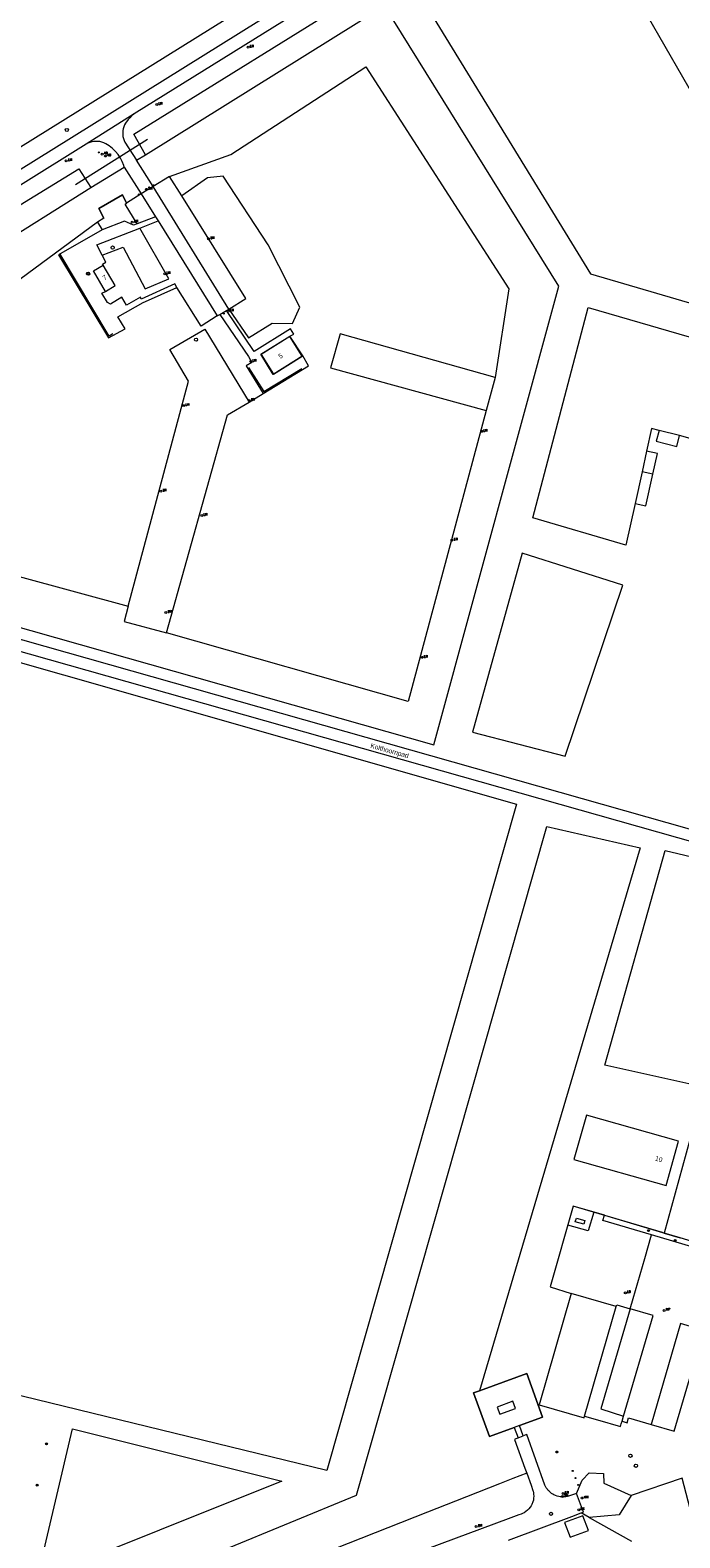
# Model space of a CAD drawing. Header units: metres. Extents: x 138165 to 154469, y 480134 to 494189.
# Tile 196 of 256: x 146788 to 146957, y 485099 to 485492. Entities that reach past the tile are written whole.
import ezdxf

# ---------------------------------------------------------------- set-up
doc = ezdxf.new("R2010")
doc.units = ezdxf.units.M
doc.header["$LTSCALE"] = 0.001
doc.header["$MEASUREMENT"] = 0
for name, color, linetype, lineweight in [('Level 5', 7, 'Continuous', 0), ('TOP-L-duiker', 7, 'Continuous', 0), ('TOP-L-terrein schutting raster hek leuning', 7, 'Continuous', 0), ('TOP-L-topo objecten punt', 7, 'Continuous', 0), ('TOP-L-topo objecten vlak', 7, 'Continuous', 0), ('TOP-T-topo huisnummering naamgeving', 7, 'Continuous', 0)]:
    doc.layers.add(name, color=color, linetype=linetype, lineweight=lineweight)
doc.styles.add('Style-INTL_ISO', font='INTL_ISO.shx')
doc.styles.add('Style-STANDARD', font='STANDARD.shx')

# ---------------------------------------------------------------- blocks, each defined once
blk = doc.blocks.new('24')
at = {"layer": 'TOP-L-topo objecten punt', "color": 7, "linetype": 'Continuous', "lineweight": 0}
for radius in [0.025, 0.0182, 0.0115, 0.005]:
    blk.add_circle((0, 0), radius, dxfattribs=at)
blk = doc.blocks.new('131')
at = {"layer": 'TOP-L-topo objecten punt', "color": 7, "linetype": 'Continuous', "lineweight": 0}
blk.add_circle((0, 0), 0.025, dxfattribs=at)
at = {"layer": 'TOP-L-topo objecten punt', "color": 7, "linetype": 'Continuous', "lineweight": 0, "style": 'Style-STANDARD'}
blk.add_text('SM', height=0.06, dxfattribs=at).set_placement((0.0483, 0))
blk = doc.blocks.new('*U13')
at = {"layer": 'Level 5', "color": 7, "linetype": 'Continuous', "lineweight": 0}
blk.add_circle((0, 0), 0.0415, dxfattribs=at)
blk = doc.blocks.new('150')
at = {"layer": 'Level 5', "color": 7, "linetype": 'Continuous', "lineweight": 0}
blk.add_blockref('*U13', (0, 0), dxfattribs=at)
blk = doc.blocks.new('121')
at = {"layer": 'TOP-L-topo objecten punt', "color": 7, "linetype": 'Continuous', "lineweight": 0}
blk.add_circle((0, 0), 0.025, dxfattribs=at)
at = {"layer": 'TOP-L-topo objecten punt', "color": 7, "linetype": 'Continuous', "lineweight": 0, "style": 'Style-STANDARD'}
blk.add_text('LD', height=0.06, dxfattribs=at).set_placement((0.0483, 0))
blk = doc.blocks.new('73')
at = {"layer": 'TOP-L-topo objecten punt', "color": 7, "linetype": 'Continuous', "lineweight": 0}
blk.add_circle((0, 0), 0.025, dxfattribs=at)
at = {"layer": 'TOP-L-topo objecten punt', "color": 7, "linetype": 'Continuous', "lineweight": 0, "style": 'Style-STANDARD'}
blk.add_text('WP', height=0.06, dxfattribs=at).set_placement((0.0483, 0))
blk = doc.blocks.new('72')
at = {"layer": 'TOP-L-topo objecten punt', "color": 7, "linetype": 'Continuous', "lineweight": 0}
blk.add_circle((0, 0), 0.025, dxfattribs=at)
at = {"layer": 'TOP-L-topo objecten punt', "color": 7, "linetype": 'Continuous', "lineweight": 0, "style": 'Style-STANDARD'}
blk.add_text('BK', height=0.06, dxfattribs=at).set_placement((0.0483, 0))
blk = doc.blocks.new('10')
at = {"layer": 'TOP-L-topo objecten punt', "linetype": 'Continuous', "lineweight": 0}
blk.add_circle((0, 0), 0.0125, dxfattribs=at)
blk = doc.blocks.new('16')
at = {"layer": 'TOP-L-topo objecten punt', "color": 7, "linetype": 'Continuous', "lineweight": 0}
blk.add_circle((0, 0), 0.025, dxfattribs=at)
at = {"layer": 'TOP-L-topo objecten punt', "color": 7, "linetype": 'Continuous', "lineweight": 0, "style": 'Style-STANDARD'}
blk.add_text('LM', height=0.06, dxfattribs=at).set_placement((0.0483, 0))
blk = doc.blocks.new('302')
at = {"layer": 'TOP-L-topo objecten punt', "color": 7, "linetype": 'Continuous', "lineweight": 0}
blk.add_circle((0, 0), 0.025, dxfattribs=at)
at = {"layer": 'TOP-L-topo objecten punt', "color": 7, "linetype": 'Continuous', "lineweight": 0, "style": 'Style-STANDARD'}
blk.add_text('WH', height=0.06, dxfattribs=at).set_placement((0.0483, 0))
blk = doc.blocks.new('11')
at = {"layer": 'TOP-L-topo objecten punt', "color": 7, "linetype": 'Continuous', "lineweight": 0}
blk.add_circle((0, 0), 0.025, dxfattribs=at)
at = {"layer": 'TOP-L-topo objecten punt', "color": 7, "linetype": 'Continuous', "lineweight": 0, "style": 'Style-STANDARD'}
blk.add_text('AB', height=0.06, dxfattribs=at).set_placement((0.0483, 0))
blk = doc.blocks.new('27')
at = {"layer": 'TOP-L-topo objecten punt', "color": 7, "linetype": 'Continuous', "lineweight": 0}
for radius in [0.0415, 0.025]:
    blk.add_circle((0, 0), radius, dxfattribs=at)

msp = doc.modelspace()

# ---------------------------------------------------------------- linework, layer by layer
at = {"layer": 'TOP-L-duiker', "flags": 128}
msp.add_lwpolyline([(146818.22, 485463.93), (146799.39, 485452.04)], dxfattribs=at)
at = {"layer": 'TOP-L-terrein schutting raster hek leuning', "flags": 128}
for points in [[(146806.79, 485443.42), (146805.5, 485445.91), (146811.62, 485449.45), (146812.67, 485447.26)], [(146809.18, 485413.22), (146808.18, 485412.58), (146795.44, 485434.03)], [(146844.56, 485404.48), (146848.57, 485398.16), (146858.48, 485404.22)], [(146994.49, 485166.7), (146991.34, 485167.49), (146975.64, 485172.06), (146975.16, 485172.2), (146970.93, 485173.42), (146962.3, 485175.93), (146961.19, 485176.26), (146961.13, 485176.27), (146957.17, 485177.45), (146953, 485178.69), (146952.52, 485178.83), (146929.2, 485185.76), (146923.25, 485164.66), (146928.68, 485162.97)], [(146934.62, 485184.15), (146933.17, 485179.26), (146927.8, 485180.78)], [(146913.87, 485128.02), (146907.39, 485125.63), (146903.25, 485137.02), (146904.77, 485137.57), (146914.55, 485141.14), (146917.14, 485142.08), (146921.27, 485130.73), (146915.19, 485128.5)], [(146930.09, 485110.77), (146931.54, 485114.24), (146933.37, 485116.18), (146937.11, 485116.03), (146937.2, 485113.45), (146944.37, 485110.24), (146941.27, 485105.21), (146933.39, 485104.55)]]:
    msp.add_lwpolyline(points, dxfattribs=at)
at = {"layer": 'TOP-L-topo objecten vlak', "flags": 128}
for points in [[(146894.29, 485576.61), (146894.42, 485576.58), (146915.3, 485543), (146746.5, 485437.96)], [(146740.66, 485427.22), (146750.07, 485434.43), (146919.83, 485540.15)], [(146920.9, 485536.61), (146814.73, 485470.55)], [(147028.53, 485450.21), (147026.12, 485453.16), (147024.94, 485454.48), (146962.43, 485472.17), (146939.38, 485512.24)], [(146817.67, 485459.9), (146814.6, 485465.3), (146876.62, 485503.84)], [(146887.78, 485503.96), (146933.73, 485428.84), (147043.62, 485396.68), (147056.99, 485440.83), (147031.06, 485448.39), (147028.53, 485450.21)], [(146738.6, 485349.74), (146892.87, 485306), (146925.46, 485425.69), (146880.02, 485498.8)], [(146817.67, 485459.9), (146880.02, 485498.8)], [(146823.96, 485454.27), (146839.9, 485459.99), (146875.1, 485482.84), (146912.44, 485424.99), (146908.87, 485401.82)], [(146814.73, 485470.55), (146802.14, 485462.66)], [(146814.73, 485470.55), (146814.56, 485470.44), (146814.03, 485470.04), (146813.55, 485469.59), (146813.12, 485469.09), (146812.46, 485468.15), (146812.21, 485467.7), (146812.01, 485467.22), (146811.86, 485466.72), (146811.76, 485466.21), (146811.71, 485465.69), (146811.72, 485465.17), (146811.78, 485464.65), (146811.9, 485464.15), (146812.07, 485463.65), (146812.29, 485463.18), (146815.28, 485458.54)], [(146812.13, 485456.66), (146811.99, 485457.12), (146811.6, 485458.12), (146811.1, 485459.07), (146810.51, 485459.96), (146809.82, 485460.79), (146809.06, 485461.54), (146808.22, 485462.21), (146807.31, 485462.79), (146806.8, 485463.03), (146806.3, 485463.21), (146805.77, 485463.34), (146805.24, 485463.41), (146804.7, 485463.42), (146804.16, 485463.38), (146803.63, 485463.28), (146803.11, 485463.12), (146802.61, 485462.92), (146802.14, 485462.66)], [(146802.14, 485462.66), (146750.7, 485430.61), (146748.86, 485429.24), (146746.93, 485427.47), (146745.2, 485425.52)], [(146815.28, 485458.54), (146817.67, 485459.9)], [(146732.66, 485351.25), (146743.89, 485418.28), (146744.33, 485420.62), (146744.49, 485421.1), (146744.71, 485421.57), (146744.98, 485422.01), (146745.29, 485422.42), (146745.64, 485422.8), (146746.02, 485423.14), (146746.45, 485423.43), (146746.57, 485423.51), (146747, 485423.79), (146747.47, 485424.02), (146747.72, 485424.12), (146800.23, 485456.22), (146803.41, 485451.41)], [(146803.41, 485451.41), (146812.13, 485456.66)], [(146812.13, 485456.66), (146816.56, 485449.69)], [(146819.65, 485451.61), (146815.28, 485458.54)], [(146819.65, 485451.61), (146816.56, 485449.69)], [(146823.96, 485454.27), (146819.65, 485451.61)], [(146839.42, 485419.66), (146819.65, 485451.61)], [(146827.11, 485449.21), (146823.96, 485454.27)], [(146839.42, 485419.66), (146844.56, 485412.16), (146850.7, 485416.02), (146856.01, 485415.91), (146857.93, 485420.18), (146849.64, 485436.42), (146837.94, 485454.32), (146833.84, 485453.92), (146827.11, 485449.21)], [(146738.6, 485349.74), (146750.24, 485417.97), (146803.41, 485451.41)], [(146812.67, 485447.26), (146811.62, 485449.45), (146805.5, 485445.91), (146806.79, 485443.42), (146805.14, 485442.34)], [(146816.56, 485449.69), (146812.67, 485447.26)], [(146816.56, 485449.69), (146820.29, 485443.71)], [(146839.42, 485419.66), (146843.8, 485422.45), (146827.11, 485449.21)], [(146815.53, 485441.89), (146812.32, 485447.04), (146812.67, 485447.26)], [(146805.14, 485442.34), (146775.83, 485420.75), (146763.61, 485406.78), (146756.63, 485371.69), (146755.23, 485357.9), (146813.17, 485342.22)], [(146806.37, 485440.31), (146794.99, 485433.86), (146808.02, 485412.16), (146812.35, 485414.54), (146810.48, 485417.67), (146817.06, 485421.39), (146817.65, 485421.65), (146825.85, 485425.33)], [(146806.36, 485433.76), (146804.98, 485436.39), (146816.21, 485440.8)], [(146805.14, 485442.34), (146806.37, 485440.31)], [(146806.36, 485433.76), (146811.86, 485435.79), (146817.55, 485424.95), (146823.79, 485427.6), (146816.21, 485440.8)], [(146815.53, 485441.89), (146814.57, 485441.52), (146812.14, 485442.63), (146806.37, 485440.31)], [(146820.29, 485443.71), (146815.53, 485441.89)], [(146816.21, 485440.8), (146820.95, 485442.66)], [(146820.29, 485443.71), (146820.95, 485442.66)], [(146820.95, 485442.66), (146836.4, 485417.9)], [(146806.59, 485431.15), (146806.4, 485431.37), (146807.34, 485431.91), (146806.36, 485433.76)], [(146807.19, 485424.28), (146804.08, 485429.61), (146806.59, 485431.15)], [(146807.19, 485424.28), (146809.71, 485425.82), (146806.59, 485431.15)], [(146825.85, 485425.33), (146825.29, 485426.23), (146816.55, 485422.24), (146816.35, 485422.82), (146812.67, 485420.73), (146811.48, 485422.79), (146808.56, 485420.99), (146807.71, 485421.41), (146806.28, 485423.79), (146807.19, 485424.28)], [(146836.4, 485417.9), (146832.15, 485415.22), (146825.85, 485425.33)], [(146836.4, 485417.9), (146837.08, 485418.29)], [(146837.08, 485418.29), (146838.79, 485419.29)], [(146837.08, 485418.29), (146844.51, 485407.34), (146845.42, 485405.76), (146843.95, 485404.85), (146848.38, 485397.65)], [(146838.79, 485419.29), (146839.42, 485419.66)], [(146855.35, 485412.57), (146856.34, 485413.11), (146855.49, 485414.49), (146846.02, 485408.63), (146838.79, 485419.29)], [(146945.39, 485368.97), (146943, 485358.07), (146918.75, 485365.2), (146933.12, 485420.05), (147004.69, 485399.29), (146996.62, 485375.52), (146956.96, 485386.66)], [(146813.17, 485342.22), (146828.86, 485400.89), (146824.05, 485409.1), (146833.1, 485414.42), (146844.69, 485395.44)], [(146858.74, 485407.52), (146850.96, 485402.61), (146847.75, 485407.88), (146855.35, 485412.57)], [(146847.81, 485407.85), (146851.01, 485402.71), (146858.54, 485407.41), (146855.34, 485412.54), (146847.81, 485407.85)], [(146858.74, 485407.52), (146855.35, 485412.57)], [(146908.87, 485401.82), (146868.45, 485413.23), (146865.93, 485404.31), (146906.54, 485393.25)], [(146848.38, 485397.65), (146860.15, 485404.91), (146858.74, 485407.52)], [(146908.87, 485401.82), (146906.54, 485393.25)], [(146844.69, 485395.44), (146848.38, 485397.65)], [(146823.17, 485335.2), (146839.05, 485392.06), (146844.69, 485395.44)], [(146906.54, 485393.25), (146886.21, 485317.36), (146823.17, 485335.2)], [(146951.63, 485388.01), (146949.69, 485388.5), (146948.4, 485382.64)], [(146951.63, 485388.01), (146950.92, 485385.2), (146956.25, 485383.85), (146956.96, 485386.66)], [(146956.96, 485386.66), (146951.63, 485388.01)], [(146948.4, 485382.64), (146947.22, 485377.27)], [(146950.05, 485376.64), (146951.23, 485382.02), (146948.4, 485382.64)], [(146947.22, 485377.27), (146945.39, 485368.97)], [(146950.05, 485376.64), (146947.22, 485377.27)], [(146945.39, 485368.97), (146948.23, 485368.34), (146950.05, 485376.64)], [(146927.17, 485303.11), (146942.23, 485347.7), (146915.95, 485356.01), (146902.97, 485309.37), (146927.17, 485303.11)], [(146731.45, 485345.48), (146746.1, 485341.37), (146987.14, 485273.14)], [(146987.53, 485276.13), (146746.64, 485344.33), (146732.22, 485348.53)], [(146813.17, 485342.22), (146812.08, 485338.16), (146823.17, 485335.2)], [(146736.27, 485333.75), (146737.44, 485341.07), (146914.41, 485290.53), (146864.95, 485116.81), (146706.26, 485155.46)], [(146917.12, 485116.1), (146913.51, 485114.68), (146910.01, 485113.3), (146898.56, 485108.78), (146891.27, 485105.91), (146791.09, 485066.4), (146804.57, 485079.64), (146820.77, 485088.97), (146872.73, 485110.37), (146922.37, 485284.72), (146946.69, 485279.21), (146904.77, 485137.57)], [(146959.4, 485217.64), (146937.45, 485222.52), (146953.19, 485278.46), (146978.54, 485272.5), (146963.5, 485221.58), (146959.4, 485217.64)], [(146985.02, 485264.36), (146970.46, 485213.76), (146967.03, 485214.7), (146962.55, 485213.42), (146953, 485178.69)], [(146932.67, 485209.47), (146929.4, 485197.93), (146953.45, 485191.11), (146956.73, 485202.65), (146932.67, 485209.47)], [(146937.39, 485183.33), (146929.2, 485185.76), (146923.25, 485164.66), (146928.68, 485162.97)], [(146932.29, 485181.95), (146932.02, 485180.99), (146929.78, 485181.62), (146930.06, 485182.58), (146932.29, 485181.95)], [(146949.66, 485178.26), (146937, 485182.01), (146937.39, 485183.33)], [(146937.39, 485183.33), (146952.52, 485178.83), (146953, 485178.69)], [(146944.09, 485158.95), (146944.86, 485161.6), (146947.89, 485172.11), (146949.66, 485178.26)], [(146961.19, 485176.26), (146960.9, 485175.17), (146960.83, 485174.95), (146949.66, 485178.26)], [(146953, 485178.69), (146957.17, 485177.45)], [(146928.68, 485162.97), (146920.33, 485133.95), (146932.11, 485130.56), (146932.23, 485130.98)], [(146940.47, 485159.58), (146928.68, 485162.97)], [(146932.23, 485130.98), (146940.47, 485159.58)], [(146944.09, 485158.95), (146936.45, 485132.88), (146942.35, 485130.92)], [(146940.47, 485159.58), (146940.58, 485159.96), (146944.09, 485158.95)], [(146942.35, 485130.92), (146950.06, 485157.24), (146944.09, 485158.95)], [(146963.29, 485153.33), (146957.24, 485155.09), (146949.54, 485128.75)], [(146949.54, 485128.75), (146955.58, 485127), (146963.29, 485153.33)], [(146915.19, 485128.5), (146921.27, 485130.73), (146917.14, 485142.08), (146914.55, 485141.14), (146904.77, 485137.57)], [(146904.77, 485137.57), (146903.25, 485137.02), (146907.39, 485125.63), (146913.87, 485128.02)], [(146910.11, 485131.47), (146914.19, 485132.99), (146913.49, 485134.86), (146909.42, 485133.34), (146910.11, 485131.47)], [(146932.23, 485130.98), (146935.6, 485129.99), (146941.57, 485128.24), (146941.76, 485128.91), (146941.97, 485129.61)], [(146941.97, 485129.61), (146942.35, 485130.92)], [(146941.97, 485129.61), (146943.3, 485129.23), (146943.68, 485130.52), (146949.54, 485128.75)], [(146798.61, 485127.64), (146853.19, 485114.04), (146789.41, 485088.43), (146798.61, 485127.64)], [(146915.19, 485128.5), (146913.87, 485128.02)], [(146913.87, 485128.02), (146914.92, 485125.26)], [(146914.92, 485125.26), (146913.95, 485124.89), (146916.64, 485117.43), (146917.12, 485116.1)], [(146914.92, 485125.26), (146916.21, 485125.78)], [(146916.21, 485125.78), (146915.19, 485128.5)], [(146930.09, 485110.77), (146928.28, 485110.19), (146928.02, 485110.11), (146927.64, 485110), (146927.23, 485109.92), (146926.71, 485109.88), (146926.35, 485109.88), (146925.88, 485109.92), (146925.46, 485109.99), (146925.05, 485110.1), (146924.66, 485110.24), (146924.2, 485110.45), (146923.9, 485110.62), (146923.61, 485110.81), (146923.21, 485111.11), (146922.88, 485111.45), (146922.66, 485111.69), (146922.45, 485111.97), (146922.22, 485112.29), (146922.04, 485112.63), (146921.87, 485112.98), (146917.1, 485126.13), (146916.21, 485125.78)], [(146917.12, 485116.1), (146918.24, 485112.95), (146918.71, 485111.61), (146918.77, 485111.39), (146918.86, 485111), (146918.92, 485110.62), (146918.95, 485110.06), (146918.91, 485109.55), (146918.84, 485109.06), (146918.74, 485108.65), (146918.46, 485107.95), (146918.24, 485107.54), (146918.02, 485107.2), (146917.69, 485106.79), (146917.33, 485106.42), (146916.88, 485106.07), (146916.44, 485105.78), (146916.05, 485105.6), (146915.66, 485105.42), (146915.03, 485105.26), (146912.25, 485104.22), (146678.65, 485017.29)], [(146930.09, 485110.77), (146931.54, 485114.24), (146933.37, 485116.18), (146937.11, 485116.03), (146937.2, 485113.45), (146944.37, 485110.24)], [(146961.87, 485098.81), (146957.69, 485114.78), (146944.37, 485110.24)], [(146931.36, 485105.7), (146931.91, 485105.9), (146930.09, 485110.77)], [(146944.37, 485110.24), (146941.27, 485105.21), (146933.39, 485104.55)], [(146912.4, 485098.64), (146928.88, 485104.78), (146931.36, 485105.7)], [(146933.39, 485104.55), (146931.36, 485105.7)], [(146933.27, 485101.17), (146931.71, 485105), (146926.96, 485103.26), (146928.42, 485099.42), (146933.27, 485101.17)], [(146933.39, 485104.55), (146944.42, 485098.33)]]:
    msp.add_lwpolyline(points, dxfattribs=at)

# ---------------------------------------------------------------- block references
at = {"layer": 'TOP-L-topo objecten punt', "xscale": 10, "yscale": 10, "zscale": 10}
for name, p in [('16', (146844.43, 485487.99)), ('16', (146820.59, 485473.02)), ('150', (146797.14, 485466.38)), ('10', (146805.48, 485460.52)), ('11', (146806.36, 485460.06)), ('11', (146807.24, 485459.59)), ('16', (146796.99, 485458.31)), ('10', (146819.79, 485451.96)), ('10', (146815.92, 485449.59)), ('131', (146817.89, 485450.9)), ('16', (146814.21, 485442.33)), ('150', (146809.09, 485435.72)), ('16', (146834.11, 485438.02)), ('27', (146802.69, 485428.89)), ('16', (146822.67, 485428.89)), ('10', (146838.09, 485418.48)), ('16', (146839.2, 485419.15)), ('150', (146830.85, 485411.69)), ('16', (146845.1, 485406.04)), ('16', (146827.62, 485394.49)), ('16', (146844.7, 485395.87)), ('16', (146905.36, 485387.79)), ('16', (146821.65, 485372.16)), ('16', (146832.33, 485365.83)), ('16', (146897.61, 485359.39)), ('16', (146822.98, 485340.56)), ('16', (146889.81, 485328.85)), ('24', (146948.87, 485179.34)), ('24', (146955.83, 485176.79)), ('121', (146942.84, 485163.13)), ('73', (146952.96, 485158.54)), ('24', (146791.85, 485123.71)), ('24', (146924.98, 485121.61)), ('150', (146944.17, 485120.63)), ('150', (146945.6, 485118.02)), ('10', (146929.1, 485116.68)), ('10', (146929.82, 485114.79)), ('24', (146789.41, 485112.98)), ('121', (146926.47, 485109.97)), ('16', (146926.6, 485110.77)), ('10', (146926.99, 485110.67)), ('10', (146930.51, 485113.01)), ('302', (146931.61, 485109.61)), ('150', (146923.43, 485105.49)), ('72', (146930.67, 485106.53)), ('16', (146903.93, 485102.15))]:
    msp.add_blockref(name, p, dxfattribs=at)

# ---------------------------------------------------------------- texts
at = {"layer": 'TOP-T-topo huisnummering naamgeving', "style": 'Style-INTL_ISO'}
for s, rotation, p in [('7', 31.6, (146806.95, 485427.11)), ('5', 32.2, (146852.81, 485406.66)), ('Kolthoornpad', 344.4, (146876.24, 485305.29)), ('10', 343.9, (146950.48, 485197.67))]:
    msp.add_text(s, height=1.25, rotation=rotation, dxfattribs=at).set_placement(p)

doc.saveas('drawing.dxf')
